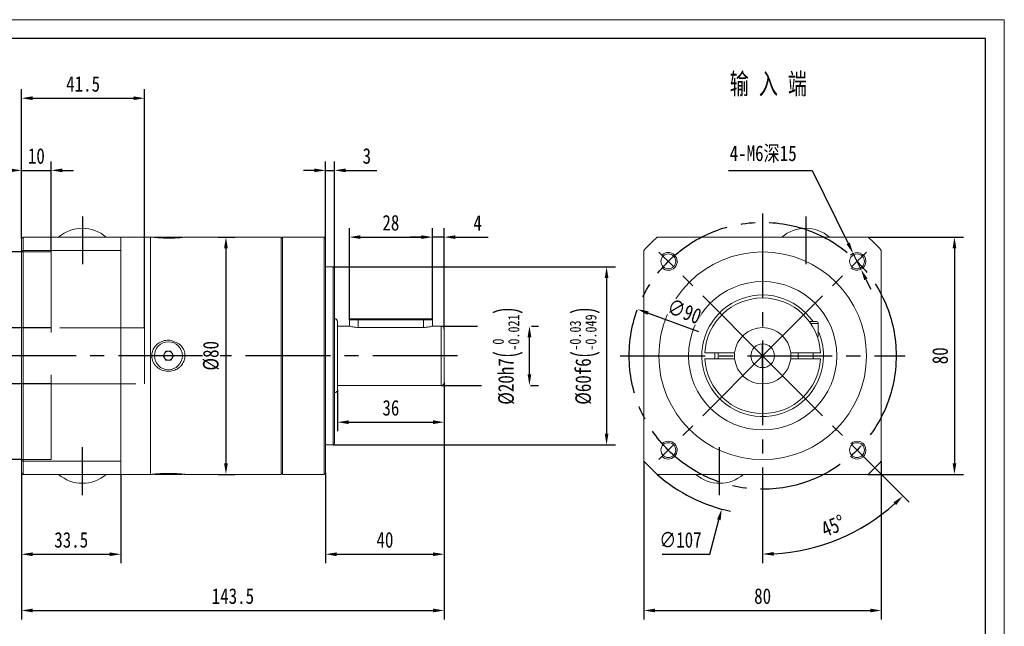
# Model space of a CAD drawing. Header units: millimetres. Extents: x -82 to 450, y -86 to 290.
# Tile 3 of 3: x 118 to 450, y 85 to 290. Entities that reach past the tile are written whole.
import ezdxf

# ---------------------------------------------------------------- set-up
doc = ezdxf.new("R2010")
doc.units = ezdxf.units.MM
doc.header["$LTSCALE"] = 1.5
doc.header["$PDSIZE"] = -1
doc.linetypes.add('CENTER2', pattern=[28.575, 19.05, -3.175, 3.175, -3.175])
doc.linetypes.add('DASHED2', pattern=[9.525, 6.35, -3.175])
doc.layers.get('0').update_dxf_attribs({"lineweight": 18})
doc.layers.get('Defpoints').update_dxf_attribs({"lineweight": 18})
for name, color, linetype in [('1轮廓实线层', 7, 'Continuous'), ('3中心线层', 1, 'CENTER2'), ('4虚线层', 6, 'DASHED2'), ('7标注层', 4, 'Continuous')]:
    doc.layers.add(name, color=color, linetype=linetype)
doc.layers.add('细实线', color=7, linetype='Continuous', lineweight=18)
doc.styles.get("Standard").update_dxf_attribs({"font": 'txt', "width": 0.707})
doc.styles.add('TH_GBDIM', font='txt', dxfattribs={"width": 0.8})
doc.dimstyles.new('TH_GBDIM', dxfattribs={"dimscale": 1.5, "dimtxt": 3.5, "dimasz": 2.5, "dimexe": 2, "dimexo": 0, "dimgap": 1.5, "dimtad": 1, "dimdec": 1, "dimdsep": 46, "dimtxsty": 'TH_GBDIM', "dimcen": 2.5, "dimdle": 5, "dimclrd": 4, "dimclre": 4, "dimclrt": 3, "dimadec": 0, "dimazin": 2, "dimtfac": 0.714286, "dimtdec": 1, "dimtmove": 0, "dimatfit": 3, "dimfxl": 1, "dimtolj": 1, "dimarcsym": 0})

# ---------------------------------------------------------------- blocks, each defined once
blk = doc.blocks.new('*D4')
at = {"layer": '7标注层', "color": 4, "lineweight": -2}
for p, q in [((223.49, 206.54), (318.7, 206.54)), ((315.7, 202.79), (315.7, 150.29)), ((223.49, 146.54), (318.7, 146.54))]:
    blk.add_line(p, q, dxfattribs=at)
at = {"layer": '7标注层', "color": 4}
for points in [[(316.33, 202.79), (315.08, 202.79), (315.7, 206.54)], [(315.08, 150.29), (316.33, 150.29), (315.7, 146.54)]]:
    blk.add_solid(points, dxfattribs=at)
at = {"layer": 'Defpoints', "color": 0}
for p in [(223.49, 206.54), (223.49, 146.54), (315.7, 146.54)]:
    blk.add_point(p, dxfattribs=at)
at = {"layer": '7标注层', "color": 3, "insert": (308.41, 176.54), "char_height": 5.25, "attachment_point": 5, "rotation": 90, "style": 'TH_GBDIM'}
blk.add_mtext('\\A1;{%%c60}{}{f6\\H0.7143x;{\\H2x;\\W0.5;(}\\S-0.03^ -0.049;{\\H2x;\\W0.5;)}}', dxfattribs=at)
blk = doc.blocks.new('*D5')
at = {"layer": '7标注层', "color": 4, "lineweight": -2}
for p, q in [((259.99, 186.54), (272.19, 186.54)), ((290.43, 186.54), (292.7, 186.54)), ((289.7, 170.29), (289.7, 182.79)), ((259.99, 166.54), (273.53, 166.54)), ((290.1, 166.54), (292.7, 166.54))]:
    blk.add_line(p, q, dxfattribs=at)
at = {"layer": '7标注层', "color": 4}
for points in [[(290.32, 182.79), (289.07, 182.79), (289.7, 186.54)], [(289.07, 170.29), (290.32, 170.29), (289.7, 166.54)]]:
    blk.add_solid(points, dxfattribs=at)
at = {"layer": 'Defpoints', "color": 0}
for p in [(259.99, 186.54), (289.7, 186.54), (259.99, 166.54)]:
    blk.add_point(p, dxfattribs=at)
at = {"layer": '7标注层', "color": 3, "insert": (282.4, 176.54), "char_height": 5.25, "attachment_point": 5, "rotation": 90, "style": 'TH_GBDIM'}
blk.add_mtext('\\A1;{%%c20}{}{h7\\H0.7143x;{\\H2x;\\W0.5;(}\\S 0^ -0.021;{\\H2x;\\W0.5;)}}', dxfattribs=at)
blk = doc.blocks.new('*D6')
at = {"layer": '7标注层', "color": 4, "lineweight": -2}
for p, q in [((118.49, 211.54), (71.4, 211.54)), ((74.4, 207.79), (74.4, 145.29)), ((118.49, 141.54), (71.4, 141.54))]:
    blk.add_line(p, q, dxfattribs=at)
at = {"layer": '7标注层', "color": 4}
for points in [[(75.02, 207.79), (73.77, 207.79), (74.4, 211.54)], [(73.77, 145.29), (75.02, 145.29), (74.4, 141.54)]]:
    blk.add_solid(points, dxfattribs=at)
at = {"layer": 'Defpoints', "color": 0}
for p in [(118.49, 211.54), (74.4, 141.54), (118.49, 141.54)]:
    blk.add_point(p, dxfattribs=at)
at = {"layer": '7标注层', "color": 3, "insert": (67.1, 176.54), "char_height": 5.25, "attachment_point": 5, "rotation": 90, "style": 'TH_GBDIM'}
blk.add_mtext('\\A1;{%%c70}{}{F6\\H0.7143x;{\\H2x;\\W0.5;(}\\S+0.049^ +0.03;{\\H2x;\\W0.5;)}}', dxfattribs=at)
blk = doc.blocks.new('*D7')
at = {"layer": '7标注层', "color": 4, "lineweight": -2}
for p, q in [((114.74, 239.05), (110.99, 239.05)), ((118.49, 216.04), (118.49, 242.05)), ((118.49, 239.05), (128.49, 239.05)), ((128.49, 211.54), (128.49, 242.05)), ((132.24, 239.05), (135.99, 239.05))]:
    blk.add_line(p, q, dxfattribs=at)
at = {"layer": '7标注层', "color": 4}
for points in [[(114.74, 238.43), (114.74, 239.68), (118.49, 239.05)], [(132.24, 239.68), (132.24, 238.43), (128.49, 239.05)]]:
    blk.add_solid(points, dxfattribs=at)
at = {"layer": 'Defpoints', "color": 0}
for p in [(128.49, 239.05), (118.49, 216.04), (128.49, 211.54)]:
    blk.add_point(p, dxfattribs=at)
at = {"layer": '7标注层', "color": 3, "insert": (123.49, 243.87), "char_height": 5.25, "attachment_point": 5, "style": 'TH_GBDIM'}
blk.add_mtext('\\A1;{10}{}{}', dxfattribs=at)
blk = doc.blocks.new('*D8')
at = {"layer": '7标注层', "color": 4, "lineweight": -2}
for p, q in [((118.49, 216.54), (118.49, 266.38)), ((159.99, 186.04), (159.99, 266.38)), ((122.24, 263.38), (156.24, 263.38))]:
    blk.add_line(p, q, dxfattribs=at)
at = {"layer": '7标注层', "color": 4}
for points in [[(122.24, 264.01), (122.24, 262.76), (118.49, 263.38)], [(156.24, 262.76), (156.24, 264.01), (159.99, 263.38)]]:
    blk.add_solid(points, dxfattribs=at)
at = {"layer": 'Defpoints', "color": 0}
for p in [(159.99, 263.38), (118.49, 216.54), (159.99, 186.04)]:
    blk.add_point(p, dxfattribs=at)
at = {"layer": '7标注层', "color": 3, "insert": (139.24, 268.18), "char_height": 5.25, "attachment_point": 5, "style": 'TH_GBDIM'}
blk.add_mtext('\\A1;41.5', dxfattribs=at)
blk = doc.blocks.new('*D9')
at = {"layer": '7标注层', "color": 4, "lineweight": -2}
for p, q in [((260.99, 167.54), (260.99, 87.65)), ((118.49, 137.04), (118.49, 87.65)), ((122.24, 90.65), (257.24, 90.65))]:
    blk.add_line(p, q, dxfattribs=at)
at = {"layer": '7标注层', "color": 4}
for points in [[(122.24, 91.28), (122.24, 90.03), (118.49, 90.65)], [(257.24, 90.03), (257.24, 91.28), (260.99, 90.65)]]:
    blk.add_solid(points, dxfattribs=at)
at = {"layer": 'Defpoints', "color": 0}
for p in [(260.99, 167.54), (118.49, 137.04), (260.99, 90.65)]:
    blk.add_point(p, dxfattribs=at)
at = {"layer": '7标注层', "color": 3, "insert": (189.74, 95.47), "char_height": 5.25, "attachment_point": 5, "style": 'TH_GBDIM'}
blk.add_mtext('\\A1;{143.5}{}{}', dxfattribs=at)
blk = doc.blocks.new('*D10')
at = {"layer": '7标注层', "color": 4, "lineweight": -2}
for p, q in [((256.99, 188.64), (256.99, 219.54)), ((260.99, 185.54), (260.99, 219.54)), ((253.24, 216.54), (249.49, 216.54)), ((260.99, 216.54), (256.99, 216.54)), ((264.74, 216.54), (275.78, 216.54))]:
    blk.add_line(p, q, dxfattribs=at)
at = {"layer": '7标注层', "color": 4}
for points in [[(253.24, 215.92), (253.24, 217.17), (256.99, 216.54)], [(264.74, 217.17), (264.74, 215.92), (260.99, 216.54)]]:
    blk.add_solid(points, dxfattribs=at)
at = {"layer": 'Defpoints', "color": 0}
for p in [(256.99, 216.54), (256.99, 188.64), (260.99, 185.54)]:
    blk.add_point(p, dxfattribs=at)
at = {"layer": '7标注层', "color": 3, "insert": (272.24, 221.33), "char_height": 5.25, "attachment_point": 5, "style": 'TH_GBDIM'}
blk.add_mtext('\\A1;4', dxfattribs=at)
blk = doc.blocks.new('*D11')
at = {"layer": '7标注层', "color": 4, "lineweight": -2}
for p, q in [((228.99, 188.64), (228.99, 219.54)), ((256.99, 188.64), (256.99, 219.54)), ((232.74, 216.54), (253.24, 216.54))]:
    blk.add_line(p, q, dxfattribs=at)
at = {"layer": '7标注层', "color": 4}
for points in [[(232.74, 217.17), (232.74, 215.92), (228.99, 216.54)], [(253.24, 215.92), (253.24, 217.17), (256.99, 216.54)]]:
    blk.add_solid(points, dxfattribs=at)
at = {"layer": 'Defpoints', "color": 0}
for p in [(256.99, 216.54), (228.99, 188.64), (256.99, 188.64)]:
    blk.add_point(p, dxfattribs=at)
at = {"layer": '7标注层', "color": 3, "insert": (242.99, 221.36), "char_height": 5.25, "attachment_point": 5, "style": 'TH_GBDIM'}
blk.add_mtext('\\A1;28', dxfattribs=at)
blk = doc.blocks.new('*D12')
at = {"layer": '7标注层', "color": 4, "lineweight": -2}
for p, q in [((224.99, 165.04), (224.99, 151.14)), ((260.99, 165.04), (260.99, 151.14)), ((228.74, 154.14), (257.24, 154.14))]:
    blk.add_line(p, q, dxfattribs=at)
at = {"layer": '7标注层', "color": 4}
for points in [[(228.74, 154.77), (228.74, 153.52), (224.99, 154.14)], [(257.24, 153.52), (257.24, 154.77), (260.99, 154.14)]]:
    blk.add_solid(points, dxfattribs=at)
at = {"layer": 'Defpoints', "color": 0}
for p in [(224.99, 165.04), (260.99, 165.04), (260.99, 154.14)]:
    blk.add_point(p, dxfattribs=at)
at = {"layer": '7标注层', "color": 3, "insert": (242.99, 158.96), "char_height": 5.25, "attachment_point": 5, "style": 'TH_GBDIM'}
blk.add_mtext('\\A1;36', dxfattribs=at)
blk = doc.blocks.new('*D13')
at = {"layer": '7标注层', "color": 4, "lineweight": -2}
for p, q in [((217.24, 239.05), (213.49, 239.05)), ((220.99, 216.04), (220.99, 242.05)), ((220.99, 239.05), (223.99, 239.05)), ((223.99, 206.04), (223.99, 242.05)), ((227.74, 239.05), (238.27, 239.05))]:
    blk.add_line(p, q, dxfattribs=at)
at = {"layer": '7标注层', "color": 4}
for points in [[(217.24, 238.43), (217.24, 239.68), (220.99, 239.05)], [(227.74, 239.68), (227.74, 238.43), (223.99, 239.05)]]:
    blk.add_solid(points, dxfattribs=at)
at = {"layer": 'Defpoints', "color": 0}
for p in [(223.99, 239.05), (220.99, 216.04), (223.99, 206.04)]:
    blk.add_point(p, dxfattribs=at)
at = {"layer": '7标注层', "color": 3, "insert": (234.88, 243.87), "char_height": 5.25, "attachment_point": 5, "style": 'TH_GBDIM'}
blk.add_mtext('\\A1;3', dxfattribs=at)
blk = doc.blocks.new('*D14')
at = {"layer": '7标注层', "color": 4, "lineweight": -2}
for p, q in [((220.99, 137.04), (220.99, 106.62)), ((260.99, 137.04), (260.99, 106.62)), ((224.74, 109.62), (257.24, 109.62))]:
    blk.add_line(p, q, dxfattribs=at)
at = {"layer": '7标注层', "color": 4}
for points in [[(224.74, 110.24), (224.74, 108.99), (220.99, 109.62)], [(257.24, 108.99), (257.24, 110.24), (260.99, 109.62)]]:
    blk.add_solid(points, dxfattribs=at)
at = {"layer": 'Defpoints', "color": 0}
for p in [(220.99, 137.04), (260.99, 137.04), (260.99, 109.62)]:
    blk.add_point(p, dxfattribs=at)
at = {"layer": '7标注层', "color": 3, "insert": (240.99, 114.43), "char_height": 5.25, "attachment_point": 5, "style": 'TH_GBDIM'}
blk.add_mtext('\\A1;40', dxfattribs=at)
blk = doc.blocks.new('*D15')
at = {"layer": '7标注层', "color": 4, "lineweight": -2}
for p, q in [((118.49, 136.54), (118.49, 106.62)), ((151.99, 136.54), (151.99, 106.62)), ((122.24, 109.62), (148.24, 109.62))]:
    blk.add_line(p, q, dxfattribs=at)
at = {"layer": '7标注层', "color": 4}
for points in [[(122.24, 110.24), (122.24, 108.99), (118.49, 109.62)], [(148.24, 108.99), (148.24, 110.24), (151.99, 109.62)]]:
    blk.add_solid(points, dxfattribs=at)
at = {"layer": 'Defpoints', "color": 0}
for p in [(118.49, 136.54), (151.99, 136.54), (151.99, 109.62)]:
    blk.add_point(p, dxfattribs=at)
at = {"layer": '7标注层', "color": 3, "insert": (135.24, 114.43), "char_height": 5.25, "attachment_point": 5, "style": 'TH_GBDIM'}
blk.add_mtext('\\A1;33.5', dxfattribs=at)
blk = doc.blocks.new('*D16')
at = {"layer": '7标注层', "color": 4, "lineweight": -2}
for p, q in [((328.31, 141.01), (328.31, 87.65)), ((408.31, 141.01), (408.31, 87.65)), ((332.06, 90.65), (404.56, 90.65))]:
    blk.add_line(p, q, dxfattribs=at)
at = {"layer": '7标注层', "color": 4}
for points in [[(332.06, 91.28), (332.06, 90.03), (328.31, 90.65)], [(404.56, 90.03), (404.56, 91.28), (408.31, 90.65)]]:
    blk.add_solid(points, dxfattribs=at)
at = {"layer": 'Defpoints', "color": 0}
for p in [(328.31, 141.01), (408.31, 141.01), (408.31, 90.65)]:
    blk.add_point(p, dxfattribs=at)
at = {"layer": '7标注层', "color": 3, "insert": (368.31, 95.47), "char_height": 5.25, "attachment_point": 5, "style": 'TH_GBDIM'}
blk.add_mtext('\\A1;80', dxfattribs=at)
blk = doc.blocks.new('*D17')
at = {"layer": '7标注层', "color": 4, "lineweight": -2}
for p, q in [((403.84, 216.54), (435.96, 216.54)), ((432.96, 212.79), (432.96, 140.29)), ((403.84, 136.54), (435.96, 136.54))]:
    blk.add_line(p, q, dxfattribs=at)
at = {"layer": '7标注层', "color": 4}
for points in [[(433.59, 212.79), (432.34, 212.79), (432.96, 216.54)], [(432.34, 140.29), (433.59, 140.29), (432.96, 136.54)]]:
    blk.add_solid(points, dxfattribs=at)
at = {"layer": 'Defpoints', "color": 0}
for p in [(403.84, 216.54), (403.84, 136.54), (432.96, 136.54)]:
    blk.add_point(p, dxfattribs=at)
at = {"layer": '7标注层', "color": 3, "insert": (428.15, 176.54), "char_height": 5.25, "attachment_point": 5, "rotation": 90, "style": 'TH_GBDIM'}
blk.add_mtext('\\A1;80', dxfattribs=at)
blk = doc.blocks.new('*D18')
at = {"layer": '7标注层', "color": 4, "lineweight": -2}
for p, q in [((356.77, 239.05), (384.97, 239.05)), ((384.97, 239.05), (397.14, 214.41)), ((401.46, 205.67), (398.8, 211.05)), ((403.12, 202.31), (404.78, 198.95))]:
    blk.add_line(p, q, dxfattribs=at)
at = {"layer": '7标注层', "color": 4}
for points in [[(396.58, 214.14), (397.7, 214.69), (398.8, 211.05)], [(403.68, 202.59), (402.56, 202.03), (401.46, 205.67)]]:
    blk.add_solid(points, dxfattribs=at)
at = {"layer": 'Defpoints', "color": 0}
for p in [(398.8, 211.05), (401.46, 205.67)]:
    blk.add_point(p, dxfattribs=at)
at = {"layer": '7标注层', "color": 3, "insert": (368.49, 244.55), "char_height": 5.25, "attachment_point": 5, "style": 'TH_GBDIM'}
blk.add_mtext('\\A1;4-M6深15{}', dxfattribs=at)
blk = doc.blocks.new('*D23')
at = {"layer": '7标注层', "color": 4, "lineweight": -2}
for p, q in [((368.31, 172.79), (368.31, 180.29)), ((364.56, 176.54), (372.06, 176.54)), ((350.45, 109.62), (353.55, 121.23)), ((334.44, 109.62), (350.45, 109.62))]:
    blk.add_line(p, q, dxfattribs=at)
blk.add_arc((368.31, 176.54), 53.5, 228.3884, 258.2671, dxfattribs=at)
at = {"layer": '7标注层', "color": 4}
blk.add_solid([(354.15, 121.07), (352.94, 121.39), (354.51, 124.85)], dxfattribs=at)
at = {"layer": 'Defpoints', "color": 0}
for p in [(382.11, 228.23), (354.51, 124.85)]:
    blk.add_point(p, dxfattribs=at)
at = {"layer": '7标注层', "color": 3, "insert": (340.6, 114.43), "char_height": 5.25, "attachment_point": 5, "style": 'TH_GBDIM'}
blk.add_mtext('\\A1;{∅107}{}{}', dxfattribs=at)
blk = doc.blocks.new('*D26')
at = {"color": 4, "lineweight": -2}
for p, q in [((403.29, 141.57), (417.72, 127.13)), ((368.31, 128.54), (368.31, 106.66))]:
    blk.add_line(p, q, dxfattribs=at)
blk.add_arc((368.31, 176.54), 66.88, 273.2131, 311.7869, dxfattribs=at)
at = {"color": 4}
for points in [[(413.31, 126.22), (412.45, 127.13), (415.6, 129.25)], [(372.04, 110.39), (372.08, 109.14), (368.31, 109.66)]]:
    blk.add_solid(points, dxfattribs=at)
at = {"layer": 'Defpoints', "color": 0}
for p in [(368.31, 224.54), (368.31, 176.54), (403.29, 141.57), (368.31, 128.54), (385.62, 111.94)]:
    blk.add_point(p, dxfattribs=at)
at = {"color": 3, "insert": (392.07, 119.18), "char_height": 5.25, "attachment_point": 5, "rotation": 22.5, "style": 'TH_GBDIM'}
blk.add_mtext('\\A1;45%%d', dxfattribs=at)
blk = doc.blocks.new('*D28')
at = {"layer": '7标注层', "color": 4, "lineweight": -2}
blk.add_line((346.74, 184.57), (329.65, 190.94), dxfattribs=at)
at = {"layer": '7标注层', "color": 4}
blk.add_solid([(329.87, 191.52), (329.44, 190.35), (326.14, 192.24)], dxfattribs=at)
at = {"layer": 'Defpoints', "color": 0}
for p in [(326.14, 192.24), (410.48, 160.84)]:
    blk.add_point(p, dxfattribs=at)
at = {"layer": '7标注层', "color": 3, "insert": (341.93, 191.51), "char_height": 5.25, "attachment_point": 5, "rotation": 339.5787, "style": 'TH_GBDIM'}
blk.add_mtext('\\A1;∅90', dxfattribs=at)
blk = doc.blocks.new('*D29')
at = {"layer": '7标注层', "color": 4, "lineweight": -2}
for p, q in [((184.79, 216.54), (190.39, 216.54)), ((187.39, 212.79), (187.39, 140.29)), ((184.79, 136.54), (190.39, 136.54))]:
    blk.add_line(p, q, dxfattribs=at)
at = {"layer": '7标注层', "color": 4}
for points in [[(188.02, 212.79), (186.77, 212.79), (187.39, 216.54)], [(186.77, 140.29), (188.02, 140.29), (187.39, 136.54)]]:
    blk.add_solid(points, dxfattribs=at)
at = {"layer": 'Defpoints', "color": 0}
for p in [(184.79, 216.54), (184.79, 136.54), (187.39, 136.54)]:
    blk.add_point(p, dxfattribs=at)
at = {"layer": '7标注层', "color": 3, "insert": (182.38, 176.54), "char_height": 5.25, "attachment_point": 5, "rotation": 90, "style": 'TH_GBDIM'}
blk.add_mtext('\\A1;{%%c80}{}{}', dxfattribs=at)
blk = doc.blocks.new('*D30')
at = {"layer": '7标注层', "color": 4, "lineweight": -2}
for p, q in [((128.49, 185.99), (98.13, 185.99)), ((101.13, 182.24), (101.13, 170.85)), ((128.49, 167.1), (98.13, 167.1)), ((101.13, 167.1), (101.13, 124.58))]:
    blk.add_line(p, q, dxfattribs=at)
at = {"layer": '7标注层', "color": 4}
for points in [[(101.76, 182.24), (100.51, 182.24), (101.13, 185.99)], [(100.51, 170.85), (101.76, 170.85), (101.13, 167.1)]]:
    blk.add_solid(points, dxfattribs=at)
at = {"layer": 'Defpoints', "color": 0}
for p in [(128.49, 185.99), (101.13, 167.1), (128.49, 167.1)]:
    blk.add_point(p, dxfattribs=at)
at = {"layer": '7标注层', "color": 3, "insert": (93.83, 143.96), "char_height": 5.25, "attachment_point": 5, "rotation": 90, "style": 'TH_GBDIM'}
blk.add_mtext('\\A1;{%%c19}{}{G7\\H0.7143x;{\\H2x;\\W0.5;(}\\S+0.028^ +0.007;{\\H2x;\\W0.5;)}}', dxfattribs=at)

msp = doc.modelspace()

# ---------------------------------------------------------------- linework, layer by layer
at = {"color": 7, "linetype": 'Continuous', "lineweight": 15}
for p, q in [((118.491161, 211.880014), (118.491161, 216.042356)), ((118.991162, 216.542357), (118.991162, 212.070514)), ((151.991158, 216.542357), (118.991162, 216.542357)), ((151.991158, 216.542357), (151.991158, 212.070514)), ((161.991159, 176.542356), (161.991159, 216.542357)), ((161.991159, 136.542355), (161.991159, 216.542357)), ((163.276159, 216.542357), (165.633659, 216.542357)), ((165.633659, 216.542357), (172.70616, 216.542357)), ((205.991159, 136.542355), (205.991159, 216.542357)), ((206.49116, 216.542357), (206.49116, 176.542356)), ((220.491159, 136.542355), (220.491159, 216.542357)), ((220.99116, 216.042356), (220.99116, 137.042356)), ((403.840393, 216.542355), (332.784075, 216.542355)), ((118.491161, 141.204697), (118.491161, 211.880014)), ((118.991162, 212.070514), (151.991158, 212.070514)), ((118.991162, 212.070514), (118.991162, 141.014197)), ((151.991158, 176.542356), (151.991158, 212.070514)), ((328.312233, 212.070513), (328.312233, 141.014199)), ((408.312235, 141.014199), (408.312235, 212.070513)), ((223.491161, 146.542356), (223.491161, 206.542355)), ((223.991158, 206.042356), (223.991158, 147.042357)), ((224.99116, 188.042356), (224.99116, 176.542356)), ((231.99116, 188.642356), (228.991161, 188.642356)), ((229.39116, 189.042356), (231.99116, 189.042356)), ((231.99116, 189.042356), (231.99116, 188.642356)), ((231.99116, 189.042356), (253.99116, 189.042356)), ((253.99116, 188.642356), (231.99116, 188.642356)), ((231.99116, 188.642356), (231.99116, 186.081748)), ((253.99116, 186.081748), (231.99116, 186.081748)), ((253.99116, 188.642356), (253.99116, 189.042356)), ((253.99116, 189.042356), (256.591159, 189.042356)), ((256.991158, 188.642356), (253.99116, 188.642356)), ((253.99116, 188.642356), (253.99116, 186.081748)), ((259.991157, 176.542356), (259.991157, 186.542355)), ((384.060249, 188.042356), (386.437233, 188.042356)), ((387.062234, 187.417356), (384.498165, 187.417356)), ((260.991159, 185.542356), (260.991159, 176.542356)), ((387.062234, 183.042356), (386.69701, 183.042356)), ((151.991158, 141.014197), (151.991158, 176.542356)), ((161.991159, 136.542355), (161.991159, 176.542356)), ((166.259109, 176.542356), (167.125135, 178.042356)), ((167.125135, 175.042355), (166.259109, 176.542356)), ((167.125135, 178.042356), (168.857185, 178.042356)), ((168.857185, 178.042356), (169.72321, 176.542356)), ((169.72321, 176.542356), (168.857185, 175.042355)), ((206.49116, 176.542356), (206.49116, 136.542355)), ((224.99116, 176.542356), (224.99116, 165.042356)), ((259.991157, 166.542356), (259.991157, 176.542356)), ((260.991159, 176.542356), (260.991159, 167.542356)), ((349.338569, 177.542356), (358.36236, 177.542356)), ((378.262108, 177.542356), (387.2859, 177.542356)), ((168.857185, 175.042355), (167.125135, 175.042355)), ((349.338569, 175.542356), (358.36236, 175.542356)), ((378.262108, 175.542356), (387.2859, 175.542356)), ((118.491161, 137.042356), (118.491161, 141.204697)), ((151.991158, 141.014197), (118.991162, 141.014197)), ((118.991162, 141.014197), (118.991162, 136.542355)), ((151.991158, 141.014197), (151.991158, 136.542355)), ((118.991162, 136.542355), (151.991158, 136.542355)), ((172.70616, 136.542355), (163.276159, 136.542355)), ((332.784075, 136.542357), (403.840393, 136.542357))]:
    msp.add_line(p, q, dxfattribs=at)
at = {"color": 7, "linetype": 'Continuous', "lineweight": 15, "flags": 128}
for points in [[(352.176524, 175.542356), (352.145567, 176.542356), (352.176524, 177.542356)], [(353.345604, 175.542356), (353.316614, 176.904812), (353.345604, 177.542356)]]:
    msp.add_lwpolyline(points, dxfattribs=at)
at = {"color": 7, "linetype": 'Continuous', "lineweight": 15}
for centre, radius in [((368.312234, 176.542356), 35), ((336.492429, 208.362161), 2.5), ((400.132039, 208.362161), 2.5), ((368.312234, 176.542356), 25), ((167.991159, 176.542356), 4.715), ((368.312234, 176.542356), 4), ((336.492429, 144.722551), 2.5), ((400.132039, 144.722551), 2.5)]:
    msp.add_circle(centre, radius, dxfattribs=at)
for centre, radius, start, end in [((138.991159, 207.375689), 12.166667, 48.88790956, 131.11209044), ((382.812234, 207.375689), 12.166667, 48.88790956, 131.11209044), ((368.312234, 176.542356), 53.5, 131.61160919, 138.38839081), ((368.312234, 176.542356), 53.5, 41.61160919, 48.38839081), ((368.312234, 176.542356), 20.5, 34.12329454, 0), ((368.312234, 176.542356), 19.5, 2.93953449, 177.06046551), ((223.991159, 188.042356), 1, 0, 90), ((259.991159, 185.542356), 1, 0, 90), ((368.312234, 176.542356), 9.5, 6.04232842, 173.95767158), ((386.437234, 187.417356), 0.625, 0, 90), ((368.312234, 176.542356), 20.5, 0, 23.8461757), ((167.991159, 176.542356), 1.5, 150, 210), ((167.991159, 176.542356), 1.5, 90, 150), ((167.991159, 176.542356), 1.5, 30, 90), ((167.991159, 176.542356), 1.5, 330, 30), ((368.312234, 176.542356), 9.5, 173.95767158, 186.04232842), ((368.312234, 176.542356), 9.5, 353.95767158, 6.04232842), ((167.991159, 176.542356), 1.5, 210, 270), ((167.991159, 176.542356), 1.5, 270, 330), ((368.312234, 176.542356), 19.5, 182.93953449, 357.06046551), ((368.312234, 176.542356), 9.5, 186.04232842, 353.95767158), ((259.991159, 167.542356), 1, 270, 0), ((223.991159, 165.042356), 1, 270, 0), ((368.312234, 176.542356), 53.5, 221.61160919, 228.38839081), ((368.312234, 176.542356), 53.5, 311.61160919, 318.38839081), ((138.991159, 145.709022), 12.166667, 228.88790956, 311.11209044), ((353.812234, 145.709023), 12.166667, 228.88790956, 311.11209044)]:
    msp.add_arc(centre, radius, start, end, dxfattribs=at)
at = {"color": 4}
for centre, start, end in [((336.492429, 208.362161), 226.91021317, 135), ((400.132039, 208.362161), 225, 136.91021317), ((336.492429, 144.722551), 225, 133.08978683), ((400.132039, 144.722551), 223.08978683, 135)]:
    msp.add_arc(centre, 3, start, end, dxfattribs=at)
at = {"color": 7, "linetype": 'Continuous', "lineweight": 15}
for points in [[(118.491161, 216.042356), (118.991162, 216.542357)], [(161.991159, 216.542357), (151.991158, 216.542357)], [(162.408509, 216.542357), (161.991159, 216.542357)], [(163.276159, 216.542357), (163.276159, 216.442623)], [(172.70616, 216.442135), (172.70616, 216.542357)], [(205.991159, 216.542357), (173.575975, 216.542357)], [(206.49116, 216.542357), (205.991159, 216.042356)], [(220.491159, 216.542357), (206.49116, 216.542357)], [(220.99116, 216.042356), (220.491159, 216.542357)], [(118.491161, 211.880014), (118.991162, 212.070514)], [(223.491161, 206.542355), (220.99116, 206.542355)], [(223.991158, 206.042356), (223.491161, 206.542355)], [(228.991161, 186.542355), (224.99116, 186.542355)], [(229.39116, 189.042356), (228.991161, 188.642356)], [(228.991161, 188.642356), (228.991161, 186.542355)], [(256.991158, 188.642356), (256.591159, 189.042356)], [(256.991158, 186.542355), (256.991158, 188.642356)], [(259.991157, 186.542355), (256.991158, 186.542355)], [(387.062234, 183.042356), (387.062234, 187.417356)], [(349.338569, 177.542356), (348.837891, 177.542356)], [(358.865012, 177.542356), (358.36236, 177.542356)], [(378.262108, 177.542356), (377.759455, 177.542356)], [(380.312234, 177.542356), (380.312234, 175.542356)], [(385.312234, 175.542356), (385.312234, 177.542356)], [(387.786576, 177.542356), (387.2859, 177.542356)], [(348.837891, 175.542356), (349.338569, 175.542356)], [(358.865012, 175.542356), (358.36236, 175.542356)], [(378.262108, 175.542356), (377.759455, 175.542356)], [(387.786576, 175.542356), (387.2859, 175.542356)], [(224.99116, 166.542356), (259.991157, 166.542356)], [(220.99116, 146.542356), (223.491161, 146.542356)], [(223.491161, 146.542356), (223.991158, 147.042357)], [(118.491161, 141.204697), (118.991162, 141.014197)], [(118.991162, 136.542355), (118.491161, 137.042356)], [(151.991158, 136.542355), (161.991159, 136.542355)], [(161.991159, 136.542355), (162.406309, 136.542355)], [(163.276159, 136.642096), (163.276159, 136.542355)], [(172.70616, 136.542355), (172.70616, 136.642148)], [(173.584291, 136.542355), (205.991159, 136.542355)], [(205.991159, 137.042356), (206.49116, 136.542355)], [(206.49116, 136.542355), (220.491159, 136.542355)], [(220.491159, 136.542355), (220.99116, 137.042356)]]:
    msp.add_open_spline(points, degree=1, dxfattribs=at)
for points, knots in [([(171.828147, 216.359192), (171.397885, 216.32571), (170.716214, 216.272664), (169.610151, 216.222012), (168.670418, 216.19753), (167.690116, 216.193256), (166.71302, 216.210563), (165.759536, 216.248089), (164.881193, 216.300733), (164.090675, 216.362699), (163.439368, 216.424165), (162.925728, 216.479112), (162.58849, 216.5183), (162.408521, 216.540213), (162.408513, 216.540225), (162.408509, 216.54023)], [0, 0, 0, 0, 0.1261971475, 0.1999357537, 0.275671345, 0.3519618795, 0.4304191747, 0.5074261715, 0.5867407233, 0.6623357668, 0.7403441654, 0.8121909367, 0.8864234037, 0.9534835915, 1, 1, 1, 1]), ([(173.575975, 216.540494), (173.575915, 216.540487), (173.575764, 216.540469), (173.415475, 216.520864), (173.119714, 216.486545), (172.63125, 216.432356), (172.131349, 216.386814), (171.828147, 216.359192)], [0, 0, 0, 0, 0.1274109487, 0.3226183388, 0.5102605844, 0.7029616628, 1, 1, 1, 1]), ([(231.99116, 186.081748), (231.662542, 186.091944), (231.005674, 186.112325), (230.122943, 186.254105), (229.442711, 186.410774), (229.036689, 186.528539), (229.028569, 186.531158), (229.02524, 186.532232)], [0, 0, 0, 0, 0.208186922, 0.4161410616, 0.6300743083, 0.848341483, 1, 1, 1, 1]), ([(256.957079, 186.532232), (256.967099, 186.535205), (257.011218, 186.548294), (256.76381, 186.474052), (256.236653, 186.335329), (255.430458, 186.176205), (254.630254, 186.090831), (254.139495, 186.083856), (253.99116, 186.081748)], [0, 0, 0, 0, 0.0602507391, 0.2653070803, 0.4728208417, 0.6883254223, 0.9057943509, 1, 1, 1, 1]), ([(171.828147, 180.365918), (172.021248, 180.179937), (172.407406, 179.808017), (172.893685, 179.122177), (173.280398, 178.339369), (173.527272, 177.483972), (173.614029, 176.616541), (173.555267, 175.773556), (173.354044, 174.962791), (173.027047, 174.198017), (172.575553, 173.492805), (172.005402, 172.850066), (171.326179, 172.296859), (170.539337, 171.838283), (169.670689, 171.505845), (168.730127, 171.308088), (167.756774, 171.267324), (166.773806, 171.386142), (165.82211, 171.670866), (164.933171, 172.109299), (164.140362, 172.694005), (163.474889, 173.392125), (162.956841, 174.187013), (162.60046, 175.028052), (162.408869, 175.899698), (162.370761, 176.757257), (162.482336, 177.594047), (162.724683, 178.389266), (163.096691, 179.13348), (163.588946, 179.821986), (164.195868, 180.431739), (164.915975, 180.959202), (165.729054, 181.372786), (166.629201, 181.664434), (167.580422, 181.807252), (168.564497, 181.796548), (169.536573, 181.616674), (171.828147, 180.365918), (171.828147, 180.365918)], [0, 0, 0, 0, 0.0236005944, 0.0471958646, 0.0737025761, 0.1002015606, 0.1251273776, 0.1500528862, 0.1741918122, 0.1983356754, 0.2230058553, 0.2476825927, 0.2737979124, 0.2999187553, 0.327640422, 0.355364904, 0.3841727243, 0.4129801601, 0.4421098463, 0.4712348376, 0.4998915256, 0.528538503, 0.5558229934, 0.5830977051, 0.6085452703, 0.6339900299, 0.6582414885, 0.6824966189, 0.7068603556, 0.7312304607, 0.7568127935, 0.7824011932, 0.8096251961, 0.8368530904, 0.8653856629, 0.8939190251, 0.9230269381, 1.0000000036, 1.0000000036, 1.0000000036, 1.0000000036]), ([(162.406309, 136.54421), (162.40174, 136.543652), (162.380795, 136.541092), (162.48774, 136.554222), (162.720417, 136.581956), (163.094575, 136.624116), (163.584479, 136.674749), (164.192537, 136.73035), (164.909693, 136.785527), (165.724914, 136.834465), (166.621098, 136.871152), (167.575787, 136.890456), (168.555269, 136.888908), (169.532059, 136.865763), (170.680307, 136.814679), (171.389517, 136.759591), (171.828147, 136.72552)], [0, 0, 0, 0, 0.0179042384, 0.0820585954, 0.1480618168, 0.2125922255, 0.2788274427, 0.3466083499, 0.4161311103, 0.4882317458, 0.5622390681, 0.6377484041, 0.7153618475, 0.7923321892, 0.8715623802, 1, 1, 1, 1]), ([(171.828147, 136.72552), (172.01933, 136.708555), (172.406047, 136.674239), (172.888425, 136.623966), (173.282653, 136.579632), (173.514505, 136.551783), (173.610393, 136.540008), (173.586537, 136.542922), (173.584291, 136.543197)], [0, 0, 0, 0, 0.1832839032, 0.3707379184, 0.5755864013, 0.7871294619, 0.9799515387, 1, 1, 1, 1])]:
    msp.add_open_spline(points, degree=3, knots=knots, dxfattribs=at)
at = {"layer": '3中心线层'}
for p, q in [((138.991159, 223.508475), (138.991159, 207.375689)), ((368.312234, 224.542356), (368.312234, 128.542356)), ((382.812234, 223.508476), (382.812234, 207.375689)), ((368.312234, 176.542356), (333.337673, 211.516917)), ((368.312234, 176.542356), (403.286794, 211.516917)), ((265.461527, 176.542356), (112.95054, 176.542356)), ((320.312234, 176.542356), (416.312234, 176.542356)), ((368.312234, 176.542356), (333.337673, 141.567796)), ((368.312234, 176.542356), (403.286794, 141.567796)), ((138.991159, 129.576236), (138.991159, 145.709022)), ((353.812234, 129.576236), (353.812234, 145.709023))]:
    msp.add_line(p, q, dxfattribs=at)
msp.add_circle((368.312234, 176.542356), 45, dxfattribs=at)
msp.add_circle((368.312234, 176.542356), 45, dxfattribs=at)
msp.add_circle((368.312234, 176.542356), 45, dxfattribs=at)
msp.add_circle((368.312234, 176.542356), 45, dxfattribs=at)
at = {"layer": '4虚线层', "lineweight": 15, "ltscale": 3}
for p, q in [((118.491161, 211.542355), (128.491166, 211.542355)), ((128.491166, 141.542357), (128.491166, 211.542355)), ((159.991163, 185.989577), (128.491166, 185.989577)), ((159.991163, 186.042355), (159.991163, 167.095134)), ((128.491166, 167.095134), (159.991163, 167.095134)), ((128.491166, 141.542357), (118.491161, 141.542357))]:
    msp.add_line(p, q, dxfattribs=at)
at = {"layer": '细实线', "color": 3}
msp.add_lwpolyline([(-82.324788, -86.404096), (449.766702, -86.404096), (449.766702, 289.8606), (-82.324788, 289.8606)], close=True, dxfattribs=at)
at = {"layer": '细实线', "color": 3, "lineweight": 25}
msp.add_lwpolyline([(-50.652675, -80.069674), (443.43228, -80.069674), (443.43228, 283.526178), (-50.652675, 283.526178)], close=True, dxfattribs=at)

# ---------------------------------------------------------------- texts
at = {"color": 3, "insert": (357.21071, 271.760055), "char_height": 7, "width": 57.44793586, "attachment_point": 1}
msp.add_mtext('输 入 端', dxfattribs=at)

# ---------------------------------------------------------------- dimensions: what is measured, and where the dimension line sits
dim = msp.add_angular_dim_2l(base=(385.621586, 111.942974), line1=((368.312234, 176.542356), (403.286794, 141.567796)), line2=((368.312234, 224.542356), (368.312234, 128.542356)), dimstyle='TH_GBDIM')
dim.commit()
dim.dimension.update_dxf_attribs({"geometry": '*D26', "text_midpoint": (392.073504, 119.177576)})
at = {"layer": '7标注层'}
for base, p1, p2, picture, middle in [((159.991163, 263.381195), (118.491161, 216.542354), (159.991163, 186.042355), '*D8', (139.241162, 263.381195)), ((256.991158, 216.542357), (260.991159, 185.542356), (256.991158, 188.642356), '*D10', (272.241159, 216.542357)), ((408.312235, 90.652516), (328.312233, 141.014199), (408.312235, 141.014199), '*D16', (368.312234, 90.652516)), ((151.991161, 109.617135), (118.491161, 136.542356), (151.991161, 136.542356), '*D15', (135.241161, 109.617135)), ((260.991159, 109.617135), (220.991156, 137.042357), (260.991159, 137.042357), '*D14', (240.991157, 109.617135))]:
    dim = msp.add_linear_dim(base=base, p1=p1, p2=p2, dimstyle='TH_GBDIM', override={"dimexo": 0, "dimgap": 1.5, "dimtad": 1, "dimjust": 0, "dimdec": 5, "dimlfac": 1, "dimse1": 0, "dimse2": 0, "dimsd1": 0, "dimsd2": 0}, dxfattribs=at)
    dim.commit()
    dim.dimension.update_dxf_attribs({"geometry": picture, "text_midpoint": middle, "dimtype": 160})
for base, p1, p2, text, override, picture, middle in [((128.491166, 239.054516), (118.491161, 216.042356), (128.491166, 211.542355), '{<>}{}{}', {"dimexo": 0, "dimgap": 1.5, "dimtad": 1, "dimjust": 0, "dimdec": 0, "dimlfac": 1, "dimse1": 0, "dimse2": 0, "dimsd1": 0, "dimsd2": 0}, '*D7', (123.491163, 239.054516)), ((260.991159, 90.652516), (118.491161, 137.042356), (260.991159, 167.542356), '{143.5}{}{}', {"dimexo": 0, "dimgap": 1.5, "dimtad": 1, "dimjust": 0, "dimdec": 5, "dimlfac": 1, "dimse1": 0, "dimse2": 0, "dimsd1": 0, "dimsd2": 0}, '*D9', (189.74116, 90.652516))]:
    dim = msp.add_linear_dim(base=base, p1=p1, p2=p2, text=text, dimstyle='TH_GBDIM', override=override, dxfattribs=at)
    dim.commit()
    dim.dimension.update_dxf_attribs({"geometry": picture, "text_midpoint": middle, "dimtype": 160})
for base, p1, p2, picture, middle in [((223.991155, 239.054516), (220.991156, 216.042357), (223.991155, 206.042355), '*D13', (234.879143, 243.870857)), ((256.991158, 216.542357), (228.991157, 188.642356), (256.991158, 188.642356), '*D11', (242.991158, 221.358697)), ((260.991159, 154.144345), (224.991157, 165.042355), (260.991159, 165.042355), '*D12', (242.991158, 158.960686))]:
    dim = msp.add_linear_dim(base=base, p1=p1, p2=p2, dimstyle='TH_GBDIM', override={"dimexo": 0, "dimgap": 1.5, "dimtad": 1, "dimjust": 0, "dimdec": 5, "dimlfac": 1, "dimse1": 0, "dimse2": 0, "dimsd1": 0, "dimsd2": 0}, dxfattribs=at)
    dim.commit()
    dim.dimension.update_dxf_attribs({"geometry": picture, "text_midpoint": middle})
for p1, p2, text, override, picture, middle in [((401.461102, 205.672628), (398.802976, 211.051695), '4-M<>深15{}', {"dimtoh": 1, "dimdec": 0, "dimpost": '<>', "dimcen": 0, "dimtvp": 0.1}, '*D18', (368.486396, 239.054516)), ((382.110499, 228.232373), (354.513968, 124.852339), '{<>}{}{}', {"dimgap": 1.5, "dimtad": 1, "dimtih": 1, "dimtoh": 1, "dimdec": 1, "dimlfac": 1, "dimse1": 0, "dimse2": 0, "dimsd1": 0, "dimsd2": 0, "dimtix": 0, "dimtofl": 0, "dimatfit": 3}, '*D23', (340.597044, 109.617135))]:
    dim = msp.add_diameter_dim_2p(p1=p1, p2=p2, text=text, dimstyle='TH_GBDIM', override=override, dxfattribs=at)
    dim.commit()
    dim.dimension.update_dxf_attribs({"geometry": picture, "text_midpoint": middle, "dimtype": 163})
dim = msp.add_linear_dim(base=(432.961545, 136.542356), p1=(403.840392, 216.542356), p2=(403.840392, 136.542356), angle=90, dimstyle='TH_GBDIM', override={"dimexo": 0, "dimgap": 1.5, "dimtad": 1, "dimjust": 0, "dimdec": 5, "dimlfac": 1, "dimse1": 0, "dimse2": 0, "dimsd1": 0, "dimsd2": 0}, dxfattribs=at)
dim.commit()
dim.dimension.update_dxf_attribs({"geometry": '*D17', "text_midpoint": (432.961545, 176.542356), "dimtype": 160})
for base, p1, p2, text, override, picture, middle in [((74.397865, 141.542357), (118.491161, 211.542355), (118.491161, 141.542357), '{%%c<>}{}{F6\\H0.7143x;{\\H2x;\\W0.5;(}\\S+0.049^ +0.03;{\\H2x;\\W0.5;)}}', {"dimdec": 0}, '*D6', (74.397865, 176.542356)), ((315.703011, 146.542356), (223.491157, 206.542357), (223.491157, 146.542356), '{%%c<>}{}{f6\\H0.7143x;{\\H2x;\\W0.5;(}\\S-0.03^ -0.049;{\\H2x;\\W0.5;)}}', {"dimdec": 5}, '*D4', (315.703011, 176.542356)), ((289.698741, 186.542356), (259.991156, 166.542356), (259.991156, 186.542356), '{%%c<>}{}{h7\\H0.7143x;{\\H2x;\\W0.5;(}\\S 0^ -0.021;{\\H2x;\\W0.5;)}}', {"dimdec": 5}, '*D5', (289.698741, 176.542356))]:
    dim = msp.add_linear_dim(base=base, p1=p1, p2=p2, angle=90, text=text, dimstyle='TH_GBDIM', override=override, dxfattribs=at)
    dim.commit()
    dim.dimension.update_dxf_attribs({"geometry": picture, "text_midpoint": middle, "dimtype": 160})
dim = msp.add_linear_dim(base=(101.130793, 167.095134), p1=(128.491166, 185.989577), p2=(128.491166, 167.095134), angle=90, text='{%%c19}{}{G7\\H0.7143x;{\\H2x;\\W0.5;(}\\S+0.028^ +0.007;{\\H2x;\\W0.5;)}}', dimstyle='TH_GBDIM', override={"dimexo": 0, "dimgap": 1.5, "dimtad": 1, "dimjust": 0, "dimdec": 5, "dimlfac": 1, "dimse1": 0, "dimse2": 0, "dimsd1": 0, "dimsd2": 0}, dxfattribs=at)
dim.commit()
dim.dimension.update_dxf_attribs({"geometry": '*D30', "text_midpoint": (93.833556, 143.962041)})

# ---------------------------------------------------------------- next in the draw order: wipeouts: each hides what was drawn before it
for points in [[(335.676854, 190.773904), (337.718035, 196.256247), (348.214144, 192.348345), (346.172962, 186.866002)], [(185.440688, 170.642355), (179.590688, 170.642355), (179.590688, 182.442355), (185.440688, 182.442355)]]:
    msp.add_wipeout(points).dxf.layer = '1轮廓实线层'

# ---------------------------------------------------------------- next in the draw order: dimensions: what is measured, and where the dimension line sits
dim = msp.add_linear_dim(base=(187.390688, 136.542356), p1=(184.792672, 216.542354), p2=(184.792672, 136.542356), angle=90, text='{%%c<>}{}{}', dimstyle='TH_GBDIM', override={"dimexo": 0, "dimgap": 1.5, "dimtad": 1, "dimjust": 0, "dimdec": 5, "dimlfac": 1, "dimse1": 0, "dimse2": 0, "dimsd1": 0, "dimsd2": 0}, dxfattribs=at)
dim.commit()
dim.dimension.update_dxf_attribs({"geometry": '*D29', "text_midpoint": (182.382664, 176.542355)})
dim = msp.add_diameter_dim_2p(p1=(410.484099, 160.840963), p2=(326.140368, 192.24375), dimstyle='TH_GBDIM', override={"dimgap": 1.5, "dimtad": 1, "dimtih": 0, "dimtoh": 0, "dimdec": 1, "dimlfac": 1, "dimse1": 0, "dimse2": 0, "dimsd1": 0, "dimsd2": 0, "dimtix": 0}, dxfattribs=at)
dim.commit()
dim.dimension.update_dxf_attribs({"geometry": '*D28', "text_midpoint": (340.244514, 186.992506), "dimtype": 163})

doc.saveas('drawing.dxf')
